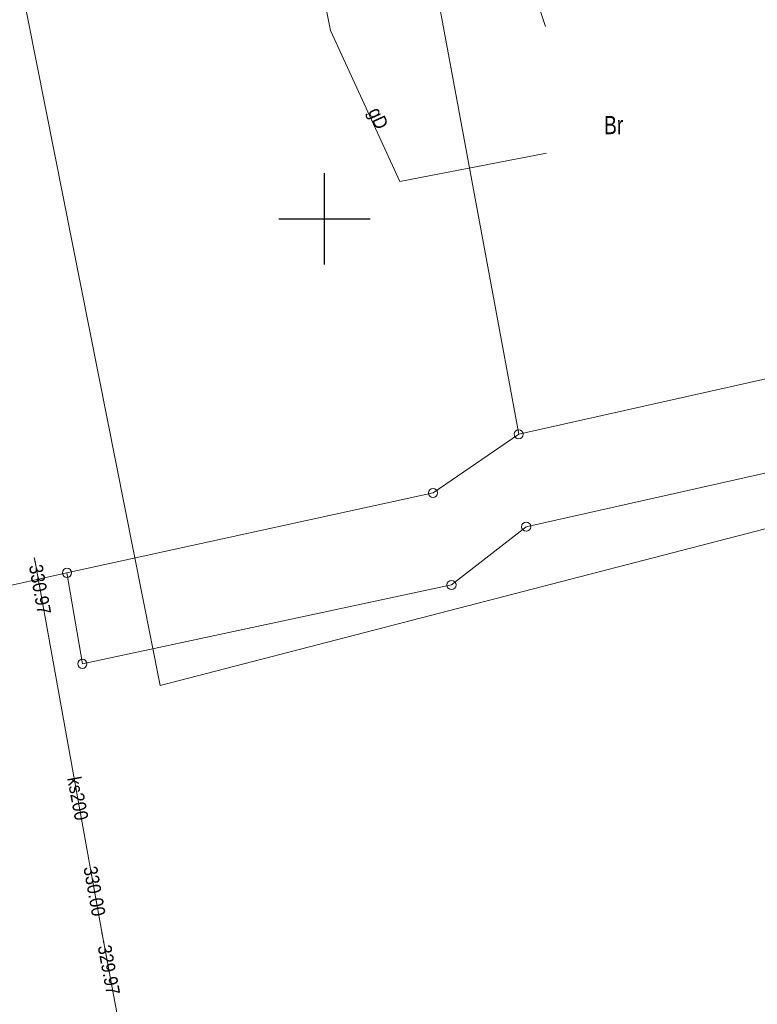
# Model space of a CAD drawing. Header units: metres. Extents: x 7423100 to 7431699, y 5527887 to 5533362.
# Tile 74 of 114: x 7428283 to 7428324, y 5529807 to 5529861. Entities that reach past the tile are written whole.
import ezdxf
from ezdxf.enums import TextEntityAlignment as Align

# ---------------------------------------------------------------- set-up
doc = ezdxf.new("R2010")
doc.units = ezdxf.units.M
doc.header["$MEASUREMENT"] = 0
doc.linetypes.add('219-500', pattern=[0])
doc.layers.get('0').update_dxf_attribs({"color": 2, "linetype": 'CONTINUOUS', "lineweight": 5})
for name, color, linetype in [('202-punkt graniczny', 7, 'CONTINUOUS'), ('210-oznaczenie konturu użytku gruntowego', 7, 'CONTINUOUS'), ('218-kontur użytku gruntowego', 7, 'CONTINUOUS'), ('219-działka ewidencyjna', 7, 'CONTINUOUS'), ('przewód gazowy', 7, 'CONTINUOUS'), ('przewód gazowy-Atr1', 7, 'CONTINUOUS'), ('przewód kanalizacyjny', 7, 'CONTINUOUS'), ('przewód kanalizacyjny-Atr1', 7, 'CONTINUOUS'), ('rzedna', 7, 'CONTINUOUS'), ('rzedna-Atr2', 7, 'CONTINUOUS'), ('Wstawianie ramki sekcyjnej z opisem', 7, 'CONTINUOUS')]:
    doc.layers.add(name, color=color, linetype=linetype)
doc.styles.get("Standard").update_dxf_attribs({"font": 'Working1250.shx', "width": 0.75})

# ---------------------------------------------------------------- blocks, each defined once
blk = doc.blocks.new('202')
at = {"color": 0, "linetype": 'Continuous', "lineweight": 0}
blk.add_circle((0, 0), 0.25, dxfattribs=at)
blk = doc.blocks.new('PW01')
at = {"linetype": 'Continuous', "lineweight": 13}
h = blk.add_hatch(color=0, dxfattribs=at)
edge = h.paths.add_edge_path()
edge.add_arc((0, 0), 0.045, 0, 360)
blk = doc.blocks.new('RAMKA500K')
at = {"color": 0}
for p, q in [((300, 97.5), (300, 102.5)), ((297.5, 100), (302.5, 100))]:
    blk.add_line(p, q, dxfattribs=at)

msp = doc.modelspace()

# ---------------------------------------------------------------- linework, layer by layer
at = {"layer": '218-kontur użytku gruntowego', "color": 3, "linetype": 'Continuous', "lineweight": 18, "flags": 128}
for points in [[(7428282.76, 5529865.86), (7428290.99, 5529824.4)], [(7428290.99, 5529824.4), (7428282.76, 5529865.86)], [(7428290.99, 5529824.4), (7428336.48, 5529836.18)], [(7428336.48, 5529836.18), (7428290.99, 5529824.4)]]:
    msp.add_lwpolyline(points, dxfattribs=at)
at = {"layer": '219-działka ewidencyjna', "color": 7, "linetype": '219-500', "lineweight": 18, "flags": 128}
for points in [[(7428304.59, 5529870.96), (7428310.66, 5529838.18)], [(7428310.66, 5529838.18), (7428333.69, 5529843.34)], [(7428311.07, 5529833.11), (7428336.05, 5529838.71)], [(7428310.66, 5529838.18), (7428305.96, 5529834.96)], [(7428285.87, 5529830.58), (7428305.96, 5529834.96)], [(7428306.97, 5529829.92), (7428311.07, 5529833.11)], [(7428260.87, 5529825.01), (7428285.87, 5529830.58)], [(7428285.87, 5529830.58), (7428286.72, 5529825.59)], [(7428286.72, 5529825.59), (7428306.97, 5529829.92)]]:
    msp.add_lwpolyline(points, dxfattribs=at)
at = {"layer": 'przewód gazowy', "color": 52, "linetype": 'Continuous', "lineweight": 18, "flags": 128}
msp.add_lwpolyline([(7428312.18, 5529853.6), (7428304.13, 5529852.05), (7428300.33, 5529860.32), (7428299.15, 5529866.25)], dxfattribs=at)
at = {"layer": 'przewód kanalizacyjny', "color": 34, "linetype": 'Continuous', "lineweight": 18, "flags": 128}
for points in [[(7428298.23, 5529878.53), (7428311.28, 5529863.11), (7428312.13, 5529860.54)], [(7428444.8, 5529831.48), (7428398.88, 5529816.05), (7428365.79, 5529808.68), (7428340.77, 5529803.15), (7428315.6, 5529796.89), (7428291.44, 5529791.25), (7428287.84, 5529810.58), (7428284.12, 5529831.18), (7428284.08, 5529831.42)]]:
    msp.add_lwpolyline(points, dxfattribs=at)

# ---------------------------------------------------------------- block references
at = {"layer": '202-punkt graniczny', "color": 7, "linetype": 'Continuous', "lineweight": 18}
for p in [(7428310.66, 5529838.18), (7428305.96, 5529834.96), (7428311.07, 5529833.11), (7428285.87, 5529830.58), (7428306.97, 5529829.92), (7428286.72, 5529825.59)]:
    msp.add_blockref('202', p, dxfattribs=at)
at = {"layer": 'rzedna', "color": 34, "linetype": 'Continuous', "lineweight": 18, "rotation": 280.227}
msp.add_blockref('PW01', (7428284.12, 5529831.18), dxfattribs=at)
at = {"layer": 'rzedna', "color": 34, "linetype": 'Continuous', "lineweight": 18}
for p in [(7428287.79, 5529810.82), (7428287.88, 5529810.34)]:
    msp.add_blockref('PW01', p, dxfattribs=at)
at = {"layer": 'Wstawianie ramki sekcyjnej z opisem', "color": 7, "linetype": 'Continuous', "lineweight": 13}
msp.add_blockref('RAMKA500K', (7428000, 5529750), dxfattribs=at)

# ---------------------------------------------------------------- texts
at = {"layer": '210-oznaczenie konturu użytku gruntowego', "color": 3, "linetype": 'Continuous', "lineweight": 18, "width": 0.79}
msp.add_text('Br', height=1, dxfattribs=at).set_placement((7428315.34, 5529854.64))
at = {"layer": 'przewód gazowy-Atr1', "color": 40, "width": 0.9}
msp.add_text('gD', height=0.75, rotation=-65.379, dxfattribs=at).set_placement((7428302.38, 5529855.88))
at = {"layer": 'przewód kanalizacyjny-Atr1', "color": 34, "width": 0.9}
msp.add_text('ks200', height=0.75, rotation=280.549, dxfattribs=at).set_placement((7428286.25, 5529819.39), align=Align.MIDDLE_LEFT)
at = {"layer": 'rzedna-Atr2', "color": 34, "width": 0.9}
for s, rotation, p in [('330.97', 280.236, (7428284.15, 5529831.03)), ('330.00', 280.236, (7428287.14, 5529814.48)), ('329.97', 280.549, (7428287.92, 5529810.16))]:
    msp.add_text(s, height=0.75, rotation=rotation, dxfattribs=at).set_placement(p, align=Align.MIDDLE_LEFT)

doc.saveas('drawing.dxf')
